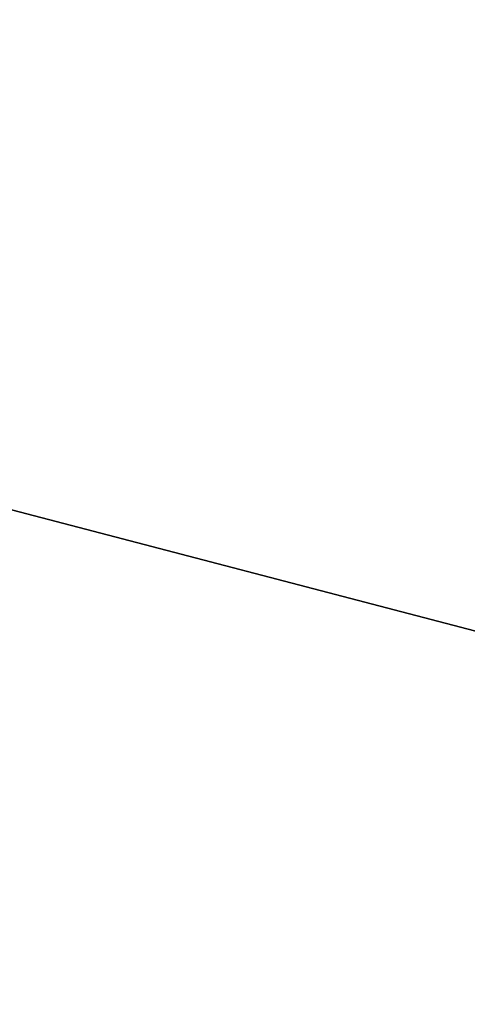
# Model space of a CAD drawing. Header units: millimetres. Extents: x -83 to 676, y -83 to 676.
# Tile 57 of 256: x 58.01166 to 58.02025, y 166.8811 to 166.9. Entities that reach past the tile are written whole.
import ezdxf

# ---------------------------------------------------------------- set-up
doc = ezdxf.new("R2010")
doc.units = ezdxf.units.MM
doc.header["$MEASUREMENT"] = 0
doc.layers.add('IGES level 0', color=7, linetype='Continuous', true_color=0xff7878)

msp = doc.modelspace()

# ---------------------------------------------------------------- linework, layer by layer
at = {"layer": 'IGES level 0', "color": 171, "true_color": 0x6666ff}
for p, q in [((60.126896, 166.337647, 76.7), (57.796363, 166.946827, 76.7)), ((57.830954, 166.937785, 77.2), (60.126896, 166.337647, 77.2)), ((57.830954, 166.937785, 76.2), (60.126896, 166.337647, 76.2)), ((60.126896, 166.337647, 77.2), (57.830954, 166.937785, 77.2)), ((57.830954, 166.937785, 76.2), (60.126896, 166.337647, 76.2))]:
    msp.add_line(p, q, dxfattribs=at)

doc.saveas('drawing.dxf')
